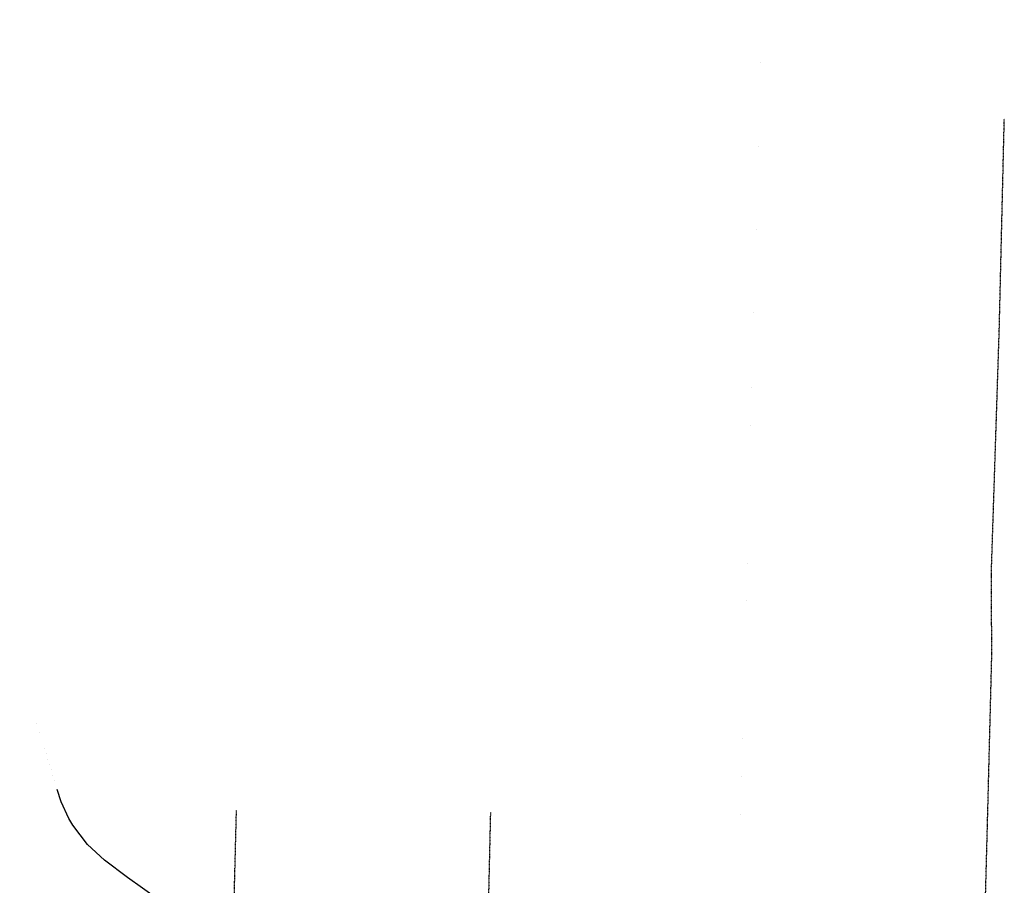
# Model space of a CAD drawing. Header units: feet. Extents: x 0 to 202804, y -79218 to 133300.
# Tile 18 of 27: x 77261 to 98368, y 41559 to 60113. Entities that reach past the tile are written whole.
import ezdxf

# ---------------------------------------------------------------- set-up
doc = ezdxf.new("R2010")
doc.units = ezdxf.units.FT
doc.header["$MEASUREMENT"] = 0
doc.linetypes.add('HIDDEN', pattern=[0.375, 0.25, -0.125])
doc.linetypes.add('HIDDEN2', pattern=[0.1875, 0.125, -0.0625])
for name, color, linetype in [('RAILROAD', 6, 'Continuous'), ('SECTION', 8, 'HIDDEN2'), ('TOWNSHIP-LINE', 9, 'HIDDEN')]:
    doc.layers.add(name, color=color, linetype=linetype)

msp = doc.modelspace()

# ---------------------------------------------------------------- linework, layer by layer
at = {"layer": 'RAILROAD', "const_width": 0.08}
msp.add_lwpolyline([(77261, 46149), (77769, 44568), (78150, 43349), (78316, 42991), (78400, 42846), (78716, 42432), (79077, 42099), (79575, 41728), (80218, 41271)], dxfattribs=at)
at = {"layer": 'RAILROAD'}
msp.add_lwpolyline([(80218, 41271), (79575, 41728), (79077, 42099), (78716, 42432), (78400, 42846), (78316, 42991), (78150, 43349), (78066, 43615)], dxfattribs=at)
at = {"layer": 'SECTION'}
for points in [[(97132, 10533), (97536, 21392), (97633, 24109), (97760, 29451), (97864, 37518), (98006, 42814), (98101, 46520), (98101, 46520), (98090, 48228), (98261, 53481), (98368, 57988)], [(81254, 16523), (81515, 27206), (81623, 32608), (81775, 37918), (81774, 37882), (81908, 43165)], [(87352, 43121), (87229, 37755), (87055, 32469)]]:
    msp.add_lwpolyline(points, dxfattribs=at)
at = {"layer": 'TOWNSHIP-LINE', "const_width": 0.03}
msp.add_lwpolyline([(91817, 10612), (92567, 37592), (92567, 37592), (92992, 53589), (93289, 64195), (93445, 69902), (93445, 69902), (93804, 80538), (94259, 102189), (94259, 102189), (94431, 107636), (94660, 117211), (94890, 123288), (95062, 128621), (95128, 133300)], dxfattribs=at)

doc.saveas('drawing.dxf')
